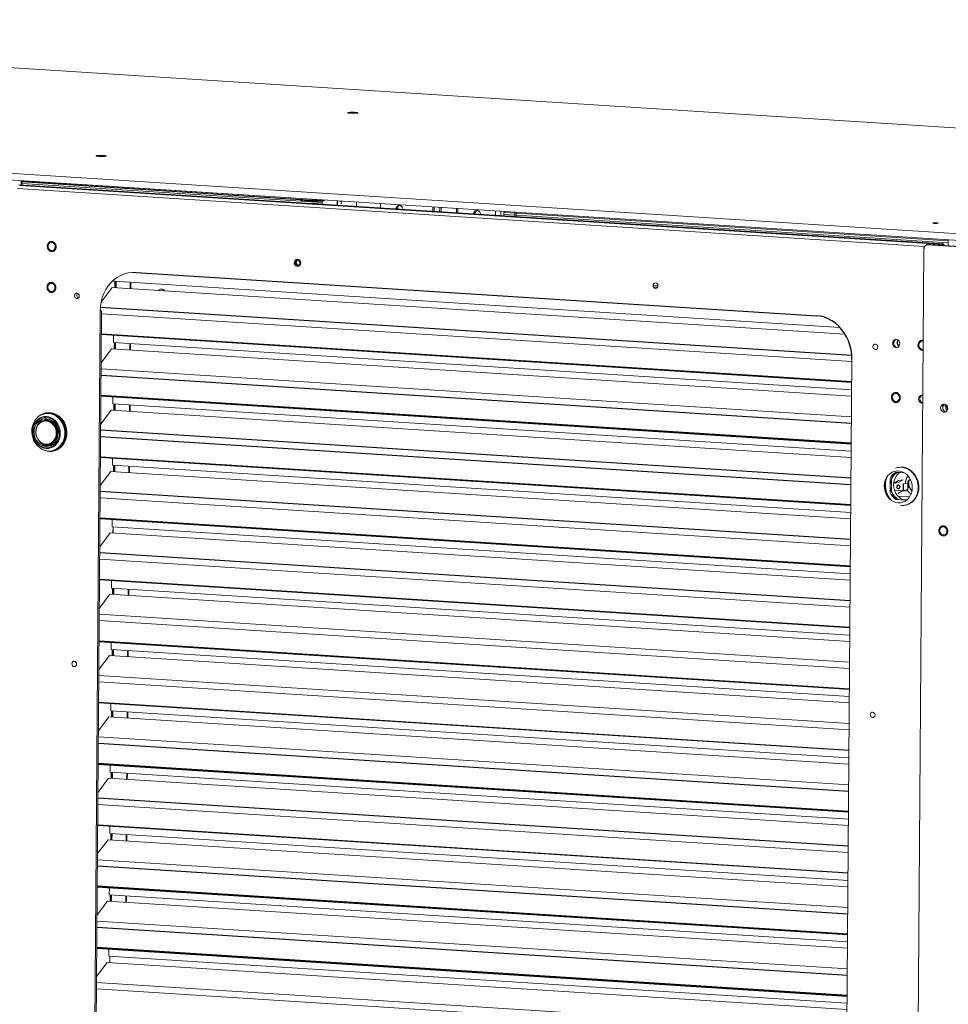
# Model space of a CAD drawing. Header units: millimetres. Extents: x -1472 to 1442, y -78 to 2620.
# Tile 65 of 102: x -140 to 538, y 880 to 1599. Entities that reach past the tile are written whole.
import ezdxf

# ---------------------------------------------------------------- set-up
doc = ezdxf.new("R2010")
doc.units = ezdxf.units.MM

msp = doc.modelspace()

# ---------------------------------------------------------------- linework, layer by layer
at = {"color": 144, "linetype": 'Continuous', "lineweight": 18}
for p, q in [((720.13, 1508.39), (-695.88, 1598.72)), ((-1079.48, 1546.02), (773.32, 1427.83)), ((-1079.51, 1541.28), (773.28, 1423.09)), ((-139.19, 1478.01), (-139.17, 1481.29)), ((-138.57, 1477.97), (-138.55, 1481.25)), ((-138.55, 1481.22), (65.37, 1468.21)), ((-141.71, 1475.45), (520.68, 1433.19)), ((534.78, 1435.01), (-140.86, 1478.11)), ((534.21, 1434.68), (-140.21, 1477.7)), ((-138.56, 1479.16), (80.82, 1465.17)), ((65.14, 1467.65), (65.13, 1466.99)), ((80.53, 1467.25), (80.83, 1467.23)), ((80.81, 1463.97), (80.83, 1466.35)), ((80.83, 1467.02), (80.83, 1467.26)), ((82.53, 1466.86), (82.53, 1467.15)), ((94.73, 1466.37), (94.71, 1464.28)), ((105.84, 1465.66), (105.81, 1462.38)), ((123.24, 1461.27), (123.27, 1464.55)), ((135.63, 1462.53), (135.3, 1462.05)), ((161.52, 1462.11), (161.5, 1458.83)), ((162.53, 1462.05), (162.5, 1458.76)), ((166.55, 1461.79), (166.52, 1458.51)), ((167.59, 1458.44), (167.62, 1461.72)), ((178.86, 1461.01), (178.83, 1457.72)), ((179.86, 1460.94), (179.84, 1457.66)), ((207.27, 1455.91), (207.3, 1459.19)), ((211.3, 1458.94), (211.27, 1455.65)), ((213.32, 1456.53), (213.34, 1458.08)), ((213.32, 1456.53), (221.45, 1456.01)), ((213.34, 1458.08), (221.46, 1457.56)), ((214.12, 1458.76), (214.12, 1458.03)), ((221.47, 1458.29), (221.45, 1455)), ((222.37, 1458.23), (222.34, 1454.94)), ((222.35, 1455.96), (538.02, 1435.82)), ((222.36, 1457.5), (538.01, 1437.37)), ((538.04, 1434.04), (538, 1438.1)), ((520.22, 1431.54), (510.26, 82.43)), ((523.88, 1434.6), (522.33, 1434.33)), ((522.85, 1434.36), (524.41, 1434.63)), ((522.85, 1434.36), (778.2, 1418.07)), ((523.38, 1434.45), (523.15, 1434.34)), ((524.41, 1434.63), (779.76, 1418.34)), ((534.56, 1434.52), (534.79, 1434.5)), ((61.4, 1421.6), (61.6, 1421.58)), ((61.98, 1420.19), (61.74, 1420.2)), ((-71.44, 1408.78), (-71.45, 1407.8)), ((-80.74, 1392.59), (-72.71, 1403.29)), ((-72.71, 1403.29), (462.63, 1369.13)), ((-71.45, 1407.8), (458.98, 1373.97)), ((-70.73, 1407.76), (-70.76, 1403.16)), ((-70.18, 1407.72), (-70.21, 1403.13)), ((-69.78, 1407.7), (-69.82, 1403.1)), ((-59.44, 1402.44), (-59.41, 1407.04)), ((-58.92, 1407), (-58.95, 1402.41)), ((322.42, 1404.95), (325.88, 1404.73)), ((325.59, 1403.37), (322.69, 1403.56)), ((-90.13, 207.12), (-81.42, 1386.1)), ((-89.12, 207.29), (-80.42, 1386.27)), ((-80.42, 1386.27), (-81.42, 1386.1)), ((-80.43, 1384.08), (467.6, 1349.12)), ((-80.55, 1368.9), (467.49, 1333.94)), ((-71.74, 1368.34), (-71.78, 1363.02)), ((-80.7, 1348.3), (-73.04, 1358.5)), ((-73.04, 1358.5), (467.42, 1324.02)), ((-71.78, 1363.02), (467.45, 1328.62)), ((-71.06, 1362.97), (-71.09, 1358.37)), ((-70.51, 1362.93), (-70.55, 1358.34)), ((-70.11, 1362.91), (-70.15, 1358.31)), ((-59.77, 1357.65), (-59.74, 1362.25)), ((-59.25, 1362.22), (-59.28, 1357.62)), ((500.7, 1362.02), (501.01, 1362)), ((500.86, 1361.55), (501.2, 1361.53)), ((467.62, 1351.07), (458.91, 172.09)), ((467.31, 1308.93), (-80.73, 1343.89)), ((-72.07, 1323.55), (-72.11, 1318.23)), ((-72.11, 1318.23), (467.12, 1283.83)), ((-71.39, 1318.18), (-71.42, 1313.59)), ((-70.84, 1318.15), (-70.88, 1313.55)), ((-70.45, 1318.12), (-70.48, 1313.53)), ((-60.11, 1312.86), (-60.07, 1317.46)), ((-59.58, 1317.43), (-59.61, 1312.83)), ((536.08, 1316.97), (534.19, 1316.65)), ((536.08, 1316.97), (536.17, 1317.77)), ((-120.33, 1311.65), (-120.82, 1311.56)), ((-81.03, 1303.51), (-73.37, 1313.71)), ((-73.37, 1313.71), (467.09, 1279.23)), ((-127.23, 1302.91), (-127.23, 1302.65)), ((-120.53, 1306.54), (-122.18, 1306.26)), ((-119.66, 1305.62), (-119.11, 1306.08)), ((-117.33, 1305.31), (-118.34, 1305.14)), ((-116.44, 1307.69), (-118.08, 1307.79)), ((-116.25, 1307.58), (-117.8, 1307.68)), ((-117.56, 1305.27), (-117.41, 1305.36)), ((-122.55, 1287.97), (-117.92, 1287.68)), ((-122.09, 1288.11), (-122.45, 1288.13)), ((-120.71, 1288.34), (-122.37, 1288.06)), ((-117.69, 1287.76), (-122.37, 1288.06)), ((-121.89, 1288.6), (-121.44, 1288.3)), ((-121.44, 1288.3), (-121.08, 1288.28)), ((-119.15, 1288.52), (-117.49, 1288.8)), ((-116.31, 1289.7), (-116.98, 1289.96)), ((-115.95, 1287.55), (-114.94, 1287.49)), ((-115.9, 1290.85), (-114.88, 1291.02)), ((-114.69, 1291.26), (-115.89, 1290.85)), ((-114.82, 1287.58), (-115.81, 1287.64)), ((-114.94, 1290.96), (-115.12, 1290.98)), ((-118.9, 1283.86), (-118.56, 1283.84)), ((-116.1, 1283.97), (-115.61, 1284.05)), ((466.83, 1244.73), (-81.2, 1279.69)), ((-72.4, 1278.77), (-72.44, 1273.44)), ((-72.44, 1273.44), (466.79, 1239.04)), ((-71.72, 1273.39), (-71.75, 1268.8)), ((-71.17, 1273.36), (-71.21, 1268.76)), ((-70.78, 1273.33), (-70.81, 1268.74)), ((-60.44, 1268.08), (-60.4, 1272.67)), ((-59.91, 1272.64), (-59.94, 1268.04)), ((-81.36, 1258.73), (-73.7, 1268.92)), ((-73.7, 1268.92), (466.76, 1234.44)), ((499.87, 1268.27), (500.57, 1268.39)), ((506, 1267.88), (499.87, 1268.27)), ((499.95, 1268.43), (505.69, 1268.07)), ((501.92, 1271.95), (501.43, 1271.87)), ((495.48, 1253.68), (495.56, 1263.74)), ((496.56, 1263.92), (496.49, 1253.86)), ((501.64, 1262.35), (498.09, 1260.25)), ((501.43, 1260.82), (498.09, 1260.25)), ((504.97, 1262.92), (501.43, 1260.82)), ((504.97, 1262.92), (501.64, 1262.35)), ((505.13, 1259.8), (505.09, 1255.12)), ((505.23, 1259.89), (505.19, 1255)), ((508.49, 1260.37), (505.23, 1259.81)), ((508.45, 1255.72), (508.49, 1260.37)), ((509.12, 1262.67), (509.08, 1256.9)), ((498.7, 1255.25), (504.65, 1254.87)), ((501.23, 1250.93), (509.74, 1250.39)), ((505.19, 1255), (501.47, 1252.8)), ((504.94, 1254.85), (508.65, 1254.62)), ((508.45, 1255.72), (505.19, 1255.16)), ((-81.43, 1249.72), (466.61, 1214.75)), ((507.51, 1247.94), (499.8, 1248.44)), ((500.8, 1248.61), (507.78, 1248.16)), ((503.68, 1244.14), (503.41, 1244.16)), ((506.15, 1244.27), (506.64, 1244.35)), ((-72.73, 1233.98), (-72.77, 1228.65)), ((-81.69, 1213.94), (-74.03, 1224.13)), ((-74.03, 1224.13), (466.43, 1189.66)), ((-72.77, 1228.65), (466.46, 1194.25)), ((-72.05, 1228.61), (-72.08, 1224.01)), ((-72.04, 1224.01), (-72, 1228.6)), ((-81.76, 1204.93), (466.28, 1169.97)), ((-81.87, 1189.75), (466.17, 1154.79)), ((-73.06, 1189.19), (-73.1, 1183.86)), ((-82.02, 1169.15), (-74.36, 1179.35)), ((-74.36, 1179.35), (466.09, 1144.87)), ((-73.1, 1183.86), (466.13, 1149.46)), ((-72.38, 1183.82), (-72.42, 1179.22)), ((-71.83, 1183.78), (-71.87, 1179.19)), ((-71.44, 1183.76), (-71.47, 1179.16)), ((-61.1, 1178.5), (-61.06, 1183.1)), ((-60.57, 1183.06), (-60.6, 1178.47)), ((465.98, 1129.77), (-82.05, 1164.74)), ((-82.09, 1160.14), (465.95, 1125.18)), ((465.84, 1110.37), (-82.2, 1145.33)), ((-73.39, 1144.4), (-73.43, 1139.08)), ((-73.43, 1139.08), (465.8, 1104.68)), ((-72.71, 1139.03), (-72.75, 1134.43)), ((-72.17, 1138.99), (-72.2, 1134.4)), ((-71.77, 1138.97), (-71.8, 1134.37)), ((-61.43, 1133.71), (-61.39, 1138.31)), ((-60.9, 1138.28), (-60.93, 1133.68)), ((-82.35, 1124.36), (-74.69, 1134.56)), ((-74.69, 1134.56), (465.76, 1100.08)), ((-82.42, 1115.35), (465.62, 1080.39)), ((465.65, 1084.99), (-82.38, 1119.95)), ((465.51, 1065.58), (-82.53, 1100.54)), ((-82.53, 1100.18), (465.51, 1065.22)), ((-73.73, 1099.61), (-73.76, 1094.29)), ((-73.76, 1094.29), (465.47, 1059.89)), ((-73.04, 1094.24), (-73.08, 1089.65)), ((-72.5, 1094.21), (-72.53, 1089.61)), ((-72.1, 1094.18), (-72.13, 1089.58)), ((-61.76, 1088.92), (-61.73, 1093.52)), ((-61.23, 1093.49), (-61.27, 1088.89)), ((-82.68, 1079.57), (-75.02, 1089.77)), ((-75.02, 1089.77), (465.43, 1055.29)), ((465.32, 1040.2), (-82.71, 1075.16)), ((-74.06, 1054.83), (-74.1, 1049.5)), ((-74.1, 1049.5), (465.14, 1015.1)), ((-73.37, 1049.45), (-73.41, 1044.86)), ((-72.83, 1049.42), (-72.86, 1044.82)), ((-72.43, 1049.39), (-72.46, 1044.8)), ((-83.01, 1034.79), (-75.35, 1044.98)), ((-75.35, 1044.98), (465.1, 1010.5)), ((-62.09, 1044.14), (-62.06, 1048.73)), ((-61.56, 1048.7), (-61.6, 1044.1)), ((-83.08, 1025.78), (464.96, 990.81)), ((464.85, 976), (-83.19, 1010.96)), ((-83.19, 1010.6), (464.85, 975.64)), ((-74.39, 1010.04), (-74.43, 1004.71)), ((-83.34, 990), (-75.68, 1000.19)), ((-75.68, 1000.19), (464.77, 965.72)), ((-74.43, 1004.71), (464.81, 970.31)), ((-73.7, 1004.66), (-73.74, 1000.07)), ((-73.16, 1004.63), (-73.19, 1000.03)), ((-72.76, 1004.6), (-72.79, 1000.01)), ((-62.42, 999.35), (-62.39, 1003.94)), ((-61.89, 1003.91), (-61.93, 999.32)), ((464.66, 950.62), (-83.38, 985.58)), ((-74.72, 965.25), (-74.76, 959.92)), ((-74.76, 959.92), (464.48, 925.52)), ((-74.04, 959.88), (-74.07, 955.28)), ((-73.49, 959.84), (-73.52, 955.25)), ((-73.09, 959.82), (-73.12, 955.22)), ((-62.75, 954.56), (-62.72, 959.15)), ((-62.22, 959.12), (-62.26, 954.53)), ((-83.67, 945.21), (-76.01, 955.41)), ((-76.01, 955.41), (464.44, 920.93)), ((464.33, 905.83), (-83.71, 940.8)), ((-75.05, 920.46), (-75.09, 915.13)), ((-75.09, 915.13), (464.14, 880.74)), ((-74.37, 915.09), (-74.4, 910.49)), ((-74.35, 910.49), (-74.32, 915.09)), ((-84.01, 900.42), (-76.35, 910.62)), ((-76.35, 910.62), (464.11, 876.14)), ((-84.07, 891.41), (463.97, 856.45)), ((464, 861.05), (-84.04, 896.01))]:
    msp.add_line(p, q, dxfattribs=at)
at = {"color": 7, "linetype": 'Continuous', "lineweight": 25}
for p, q in [((-138.55, 1480.52), (65.13, 1467.53)), ((65.39, 1468.24), (65.22, 1467.96)), ((66.47, 1467.44), (66.48, 1467.44)), ((73.79, 1466.98), (77.19, 1466.76)), ((91.88, 1463.27), (91.9, 1466.55)), ((-55.06, 1414.28), (441.69, 1382.59)), ((467.53, 1353.72), (-81.3, 1388.73)), ((467.49, 1334.31), (-80.54, 1369.27)), ((-80.76, 1339.29), (467.27, 1304.33)), ((-80.88, 1324.12), (467.16, 1289.16)), ((467.16, 1289.52), (-80.87, 1324.48)), ((-121, 1311.53), (-121.56, 1311.43)), ((-118.7, 1307.01), (-121.97, 1306.45)), ((-116.06, 1307.46), (-117.03, 1307.29)), ((-81.1, 1294.5), (466.94, 1259.54)), ((466.98, 1264.14), (-81.06, 1299.1)), ((-118.88, 1288.41), (-115.61, 1288.97)), ((-113.94, 1289.26), (-112.98, 1289.42)), ((-116.84, 1283.85), (-116.28, 1283.94)), ((-81.21, 1279.33), (466.83, 1244.37)), ((466.64, 1219.35), (-81.39, 1254.31)), ((505.09, 1255.13), (501.55, 1253.04)), ((466.5, 1199.94), (-81.54, 1234.9)), ((-81.54, 1234.54), (466.5, 1199.58)), ((466.31, 1174.56), (-81.72, 1209.52)), ((466.17, 1155.15), (-81.87, 1190.12)), ((-82.2, 1144.96), (465.84, 1110)), ((-82.75, 1070.56), (465.29, 1035.6)), ((465.18, 1020.79), (-82.86, 1055.75)), ((-82.86, 1055.39), (465.18, 1020.43)), ((464.99, 995.41), (-83.05, 1030.37)), ((-83.41, 980.99), (464.63, 946.03)), ((464.52, 931.21), (-83.52, 966.18)), ((-83.52, 965.81), (464.51, 930.85)), ((-83.74, 936.2), (464.3, 901.24)), ((464.19, 886.43), (-83.85, 921.39)), ((-83.85, 921.02), (464.18, 886.06))]:
    msp.add_line(p, q, dxfattribs=at)
at = {"color": 144, "linetype": 'Continuous', "lineweight": 18, "flags": 128}
for points in [[(104.6, 1531.01), (105.4, 1530.94), (105.93, 1530.85), (106.13, 1530.74), (105.96, 1530.64), (105.45, 1530.55), (104.66, 1530.49), (103.68, 1530.46), (102.64, 1530.47), (101.66, 1530.51), (100.85, 1530.58), (100.32, 1530.68), (100.13, 1530.78), (100.3, 1530.88), (100.81, 1530.97), (101.6, 1531.03), (102.57, 1531.06), (103.62, 1531.06), (104.6, 1531.01)], [(-79.28, 1499.55), (-78.48, 1499.48), (-77.95, 1499.38), (-77.75, 1499.28), (-77.92, 1499.18), (-78.43, 1499.09), (-79.22, 1499.03), (-80.2, 1499), (-81.24, 1499), (-82.22, 1499.05), (-83.03, 1499.12), (-83.56, 1499.21), (-83.75, 1499.32), (-83.58, 1499.42), (-83.07, 1499.51), (-82.28, 1499.57), (-81.31, 1499.6), (-80.27, 1499.59), (-79.28, 1499.55)], [(82.53, 1466.86), (82.42, 1466.72), (81.97, 1466.56), (81.19, 1466.4), (80.1, 1466.27), (78.76, 1466.17), (77.21, 1466.1), (75.53, 1466.06), (73.78, 1466.05), (72.03, 1466.08), (70.35, 1466.15), (68.82, 1466.25), (67.49, 1466.37), (66.42, 1466.52), (65.65, 1466.69), (65.22, 1466.86), (65.13, 1466.99)], [(81.88, 1467.2), (81.19, 1467.07), (80.11, 1466.94), (78.76, 1466.83), (77.22, 1466.76), (75.54, 1466.72), (73.78, 1466.72), (72.03, 1466.75), (70.36, 1466.81), (68.82, 1466.91), (67.5, 1467.04), (66.43, 1467.19), (65.66, 1467.35), (65.23, 1467.53), (65.15, 1467.7), (65.27, 1467.8)], [(80.71, 1467.27), (80.06, 1467.2), (78.73, 1467.09), (77.19, 1467.02), (75.53, 1466.98), (73.79, 1466.98), (72.05, 1467.01), (70.39, 1467.07), (68.87, 1467.17), (67.55, 1467.3), (66.49, 1467.44), (65.73, 1467.61), (65.3, 1467.78), (65.22, 1467.95), (65.22, 1467.96)], [(65.79, 1467.32), (66.04, 1467.37), (66.47, 1467.44)], [(93.94, 1465.69), (93.88, 1465.71), (93.82, 1465.77), (93.78, 1465.88), (93.77, 1466.01), (93.79, 1466.15), (93.82, 1466.27), (93.88, 1466.35), (93.95, 1466.39)], [(134.58, 1460.54), (134.73, 1461.29), (135.19, 1462.16), (135.9, 1462.78), (136.75, 1463.08), (137.66, 1463.02), (138.51, 1462.61), (139.2, 1461.9), (139.65, 1460.97), (139.79, 1460.21)], [(196.44, 1456.6), (196.29, 1457.36), (195.85, 1458.29), (195.16, 1459), (194.31, 1459.41), (193.4, 1459.46), (192.54, 1459.16), (191.84, 1458.54), (191.38, 1457.67), (191.23, 1456.93)], [(213.36, 1455.52), (213.35, 1455.68), (213.32, 1456.53)], [(527.62, 1450.06), (528.36, 1450.03), (529.14, 1450.04), (529.84, 1450.07), (530.34, 1450.12), (530.59, 1450.19), (530.53, 1450.27), (530.17, 1450.34), (529.58, 1450.4), (528.84, 1450.43), (528.06, 1450.43), (527.37, 1450.4), (526.86, 1450.34), (526.61, 1450.27), (526.67, 1450.19), (527.03, 1450.12), (527.62, 1450.06)], [(-114.21, 1432.98), (-114.36, 1434.01), (-114.81, 1434.94), (-115.5, 1435.65), (-116.35, 1436.06), (-117.26, 1436.12), (-118.11, 1435.82), (-118.81, 1435.2), (-119.27, 1434.33), (-119.44, 1433.32), (-119.29, 1432.29), (-118.84, 1431.36), (-118.15, 1430.65), (-117.3, 1430.24), (-116.39, 1430.18), (-115.54, 1430.48), (-114.84, 1431.1), (-114.38, 1431.97), (-114.21, 1432.98)], [(524.41, 1434.63), (523.9, 1434.6), (523.88, 1434.6)], [(533.42, 1434.05), (533.69, 1434.44), (534.09, 1434.67), (534.48, 1434.58), (534.81, 1434.18), (534.92, 1433.96)], [(60.96, 1421.36), (61.09, 1422.12), (61.48, 1422.74), (62.05, 1423.13), (62.71, 1423.24), (63.38, 1423.05), (63.94, 1422.58), (64.32, 1421.91), (64.44, 1421.14), (64.3, 1420.39), (63.92, 1419.77), (63.35, 1419.37), (62.68, 1419.26), (62.02, 1419.46), (61.46, 1419.92), (61.08, 1420.59), (60.96, 1421.36)], [(63.25, 1419.33), (63.21, 1419.33), (62.54, 1419.49), (61.96, 1419.92), (61.55, 1420.57), (61.39, 1421.33), (61.49, 1422.09), (61.85, 1422.74), (62.39, 1423.17), (62.58, 1423.24)], [(63.14, 1423.15), (62.72, 1423.03), (62.23, 1422.64), (61.91, 1422.06), (61.82, 1421.37), (61.97, 1420.69), (62.33, 1420.1), (62.85, 1419.71), (63.46, 1419.57), (63.75, 1419.61)], [(62.74, 1419.81), (62.38, 1420.11), (62.01, 1420.69)], [(-55.06, 1414.28), (-57.99, 1414.28), (-60.88, 1413.9), (-63.71, 1413.15), (-66.42, 1412.05), (-69, 1410.59), (-71.41, 1408.81), (-73.61, 1406.72), (-75.58, 1404.34), (-77.3, 1401.72), (-78.74, 1398.88), (-79.88, 1395.86), (-80.72, 1392.7), (-81.24, 1389.43), (-81.42, 1386.1)], [(-114.43, 1403.13), (-114.58, 1404.17), (-115.03, 1405.09), (-115.72, 1405.8), (-116.57, 1406.21), (-117.48, 1406.27), (-118.33, 1405.97), (-119.03, 1405.35), (-119.49, 1404.48), (-119.66, 1403.47), (-119.51, 1402.44), (-119.06, 1401.51), (-118.37, 1400.8), (-117.52, 1400.39), (-116.61, 1400.33), (-115.76, 1400.63), (-115.06, 1401.26), (-114.6, 1402.12), (-114.43, 1403.13)], [(322.41, 1404.68), (322.54, 1405.44), (322.93, 1406.06), (323.49, 1406.45), (324.16, 1406.56), (324.83, 1406.37), (325.39, 1405.9), (325.76, 1405.23), (325.89, 1404.46), (325.75, 1403.71), (325.37, 1403.09), (324.8, 1402.69), (324.13, 1402.58), (323.47, 1402.78), (322.91, 1403.24), (322.53, 1403.91), (322.41, 1404.68)], [(-100.13, 1397.25), (-99.99, 1398), (-99.61, 1398.62), (-99.04, 1399.02), (-98.38, 1399.13), (-97.71, 1398.93), (-97.15, 1398.47), (-96.77, 1397.8), (-96.65, 1397.03), (-96.79, 1396.27), (-97.17, 1395.65), (-97.74, 1395.26), (-98.41, 1395.15), (-99.07, 1395.34), (-99.63, 1395.81), (-100.01, 1396.48), (-100.13, 1397.25)], [(482.99, 1360.05), (483.13, 1360.8), (483.51, 1361.42), (484.08, 1361.82), (484.75, 1361.93), (485.41, 1361.73), (485.97, 1361.27), (486.35, 1360.6), (486.47, 1359.83), (486.34, 1359.07), (485.95, 1358.45), (485.38, 1358.06), (484.72, 1357.95), (484.05, 1358.14), (483.49, 1358.61), (483.11, 1359.28), (482.99, 1360.05)], [(502.62, 1362.12), (502.47, 1363.15), (502.02, 1364.08), (501.33, 1364.79), (500.48, 1365.2), (499.57, 1365.25), (498.72, 1364.95), (498.02, 1364.33), (497.56, 1363.46), (497.39, 1362.45), (497.54, 1361.42), (497.99, 1360.5), (498.68, 1359.78), (499.53, 1359.38), (500.44, 1359.32), (501.29, 1359.62), (502, 1360.24), (502.46, 1361.11), (502.62, 1362.12)], [(519.72, 1363.96), (519.66, 1363.97), (518.75, 1364.03), (517.89, 1363.73), (517.19, 1363.11), (516.73, 1362.24), (516.57, 1361.23), (516.72, 1360.2), (517.16, 1359.27), (517.85, 1358.56), (518.7, 1358.15), (519.61, 1358.09), (519.68, 1358.1)], [(502.33, 1322.76), (502.18, 1323.79), (501.73, 1324.72), (501.04, 1325.43), (500.19, 1325.84), (499.28, 1325.9), (498.43, 1325.6), (497.73, 1324.97), (497.27, 1324.11), (497.1, 1323.1), (497.25, 1322.06), (497.7, 1321.14), (498.39, 1320.43), (499.24, 1320.02), (500.15, 1319.96), (501, 1320.26), (501.7, 1320.88), (502.17, 1321.75), (502.33, 1322.76)], [(519.43, 1324.6), (519.36, 1324.62), (518.46, 1324.67), (517.6, 1324.37), (516.9, 1323.75), (516.44, 1322.88), (516.27, 1321.87), (516.42, 1320.84), (516.87, 1319.91), (517.56, 1319.2), (518.41, 1318.79), (519.32, 1318.74), (519.39, 1318.75)], [(537.67, 1314.96), (537.52, 1315.99), (537.07, 1316.92), (536.38, 1317.63), (535.53, 1318.04), (534.62, 1318.1), (533.76, 1317.8), (533.06, 1317.18), (532.6, 1316.31), (532.44, 1315.3), (532.59, 1314.27), (533.04, 1313.34), (533.73, 1312.63), (534.58, 1312.22), (535.48, 1312.16), (536.34, 1312.46), (537.04, 1313.08), (537.5, 1313.95), (537.67, 1314.96)], [(533.74, 1316.57), (533.92, 1317.69), (534.01, 1317.93)], [(-119.19, 1311.36), (-121.13, 1311.31), (-123.01, 1310.9), (-124.8, 1310.14), (-126.44, 1309.07), (-127.9, 1307.69), (-129.14, 1306.06), (-130.12, 1304.21), (-130.83, 1302.18), (-131.23, 1300.04), (-131.32, 1297.84), (-131.11, 1295.63), (-130.58, 1293.47), (-129.77, 1291.42), (-128.68, 1289.53), (-127.35, 1287.85), (-125.81, 1286.42), (-124.11, 1285.28), (-122.27, 1284.47), (-120.36, 1283.99), (-118.43, 1283.87), (-116.51, 1284.1), (-114.67, 1284.68), (-112.95, 1285.6), (-111.39, 1286.83), (-110.04, 1288.34), (-108.92, 1290.09), (-108.08, 1292.03), (-107.52, 1294.12), (-107.27, 1296.3), (-107.34, 1298.52), (-107.71, 1300.71), (-108.38, 1302.82), (-109.33, 1304.8), (-110.55, 1306.59), (-111.98, 1308.14), (-113.61, 1309.43), (-115.39, 1310.41), (-117.26, 1311.06), (-119.19, 1311.36)], [(-120.68, 1309.02), (-118.91, 1308.73), (-117.19, 1308.1), (-115.59, 1307.13), (-114.14, 1305.88), (-112.89, 1304.36), (-111.89, 1302.63), (-111.15, 1300.74), (-110.7, 1298.75), (-110.56, 1296.72), (-110.73, 1294.71), (-111.21, 1292.77), (-111.97, 1290.98), (-113, 1289.38), (-114.27, 1288.03), (-115.74, 1286.96), (-117.36, 1286.2), (-119.08, 1285.79), (-120.85, 1285.72), (-122.62, 1286.01), (-124.34, 1286.65), (-125.94, 1287.61), (-127.39, 1288.87), (-128.64, 1290.38), (-129.65, 1292.11), (-130.38, 1294), (-130.83, 1295.99), (-130.97, 1298.02), (-130.8, 1300.03), (-130.33, 1301.97), (-129.56, 1303.76), (-128.53, 1305.36), (-127.26, 1306.71), (-125.79, 1307.79), (-124.18, 1308.54), (-122.45, 1308.96), (-120.68, 1309.02)], [(-120.83, 1308.42), (-122.56, 1308.36), (-124.25, 1307.94), (-125.82, 1307.17), (-127.24, 1306.1), (-128.45, 1304.74), (-129.42, 1303.14), (-130.12, 1301.36), (-130.52, 1299.45), (-130.61, 1297.47), (-130.39, 1295.48), (-129.87, 1293.56), (-129.06, 1291.76), (-127.98, 1290.14), (-126.68, 1288.75), (-125.2, 1287.63), (-123.57, 1286.83), (-121.86, 1286.37), (-120.12, 1286.26), (-118.41, 1286.5), (-116.78, 1287.1), (-115.27, 1288.02), (-113.95, 1289.24), (-112.86, 1290.73), (-112.02, 1292.42), (-111.47, 1294.28), (-111.22, 1296.23), (-111.28, 1298.22), (-111.66, 1300.18), (-112.33, 1302.05), (-113.27, 1303.77), (-114.47, 1305.28), (-115.86, 1306.54), (-117.43, 1307.5), (-119.1, 1308.14), (-120.83, 1308.42)], [(-118.92, 1311.59), (-116.96, 1311.28), (-115.06, 1310.63), (-113.26, 1309.63), (-111.61, 1308.33), (-110.15, 1306.75), (-108.93, 1304.94), (-107.96, 1302.93), (-107.28, 1300.8), (-106.9, 1298.58), (-106.84, 1296.33), (-107.09, 1294.12), (-107.65, 1292.01), (-108.51, 1290.04), (-109.64, 1288.26), (-111.01, 1286.74), (-112.59, 1285.49), (-114.33, 1284.56), (-116.2, 1283.97), (-118.14, 1283.73), (-120.1, 1283.86), (-122.04, 1284.34), (-123.85, 1285.14)], [(-123.5, 1310.73), (-123.15, 1310.88), (-121.28, 1311.48)], [(-121, 1311.53), (-119.34, 1311.71), (-117.38, 1311.59), (-115.44, 1311.1), (-113.58, 1310.27), (-111.85, 1309.12), (-110.29, 1307.68), (-108.94, 1305.97), (-107.84, 1304.06), (-107.02, 1301.98), (-106.49, 1299.79), (-106.27, 1297.55), (-106.36, 1295.31), (-106.77, 1293.14), (-107.48, 1291.09), (-108.48, 1289.21), (-109.73, 1287.56), (-111.21, 1286.16), (-112.88, 1285.07), (-114.69, 1284.31), (-116.28, 1283.94)], [(-115.61, 1284.05), (-114.2, 1284.39), (-112.39, 1285.15), (-110.72, 1286.25), (-109.24, 1287.64), (-107.99, 1289.3), (-106.99, 1291.17), (-106.28, 1293.23), (-105.87, 1295.4), (-105.77, 1297.63), (-106, 1299.87), (-106.53, 1302.06), (-107.35, 1304.14), (-108.45, 1306.06), (-109.8, 1307.76), (-111.36, 1309.21), (-113.09, 1310.36), (-114.95, 1311.19), (-116.89, 1311.67), (-118.85, 1311.8), (-120.33, 1311.65)], [(-112.07, 1296.78), (-112.24, 1294.88), (-112.73, 1293.07), (-113.51, 1291.41), (-114.56, 1289.97), (-115.84, 1288.79), (-117.31, 1287.93), (-118.9, 1287.4), (-120.57, 1287.23), (-122.24, 1287.43), (-123.88, 1287.99), (-125.4, 1288.88), (-126.76, 1290.08), (-127.91, 1291.55), (-128.81, 1293.22), (-129.42, 1295.04), (-129.72, 1296.95), (-129.71, 1298.87), (-129.38, 1300.73), (-128.74, 1302.47), (-127.82, 1304.03), (-126.65, 1305.35), (-125.27, 1306.37), (-123.73, 1307.07), (-122.1, 1307.42), (-120.42, 1307.41), (-118.75, 1307.03), (-117.17, 1306.3), (-115.72, 1305.24), (-114.46, 1303.91), (-113.43, 1302.33), (-112.67, 1300.58), (-112.21, 1298.7), (-112.07, 1296.78)], [(-112.82, 1296.89), (-113, 1295.1), (-113.49, 1293.4), (-114.27, 1291.86), (-115.31, 1290.55), (-116.57, 1289.52), (-118, 1288.82), (-119.54, 1288.46), (-121.13, 1288.47), (-122.7, 1288.84), (-124.18, 1289.57), (-125.52, 1290.61), (-126.66, 1291.93), (-127.56, 1293.48), (-128.17, 1295.18), (-128.48, 1296.98), (-128.46, 1298.79), (-128.13, 1300.55), (-127.49, 1302.17), (-126.58, 1303.6), (-125.42, 1304.77), (-124.06, 1305.65), (-122.57, 1306.18), (-121, 1306.36), (-119.41, 1306.16), (-117.88, 1305.61), (-116.46, 1304.72), (-115.22, 1303.53), (-114.19, 1302.09), (-113.43, 1300.46), (-112.97, 1298.7), (-112.82, 1296.89)], [(-113.5, 1296.87), (-113.65, 1298.64), (-114.12, 1300.35), (-114.88, 1301.93), (-115.91, 1303.31), (-117.15, 1304.43), (-118.56, 1305.24), (-120.08, 1305.71), (-121.62, 1305.81), (-123.14, 1305.53), (-124.56, 1304.91), (-125.82, 1303.95), (-126.87, 1302.7), (-127.65, 1301.22), (-128.15, 1299.57), (-128.32, 1297.82), (-128.17, 1296.05), (-127.7, 1294.34), (-126.94, 1292.76), (-125.92, 1291.38), (-124.67, 1290.26), (-123.26, 1289.45), (-121.75, 1288.98), (-120.2, 1288.89), (-118.68, 1289.16), (-117.26, 1289.79), (-116, 1290.74), (-114.96, 1291.99), (-114.17, 1293.47), (-113.68, 1295.13), (-113.5, 1296.87)], [(-112.45, 1296.92), (-112.59, 1298.71), (-113.03, 1300.44), (-113.75, 1302.06), (-114.74, 1303.51), (-115.94, 1304.72), (-117.31, 1305.65), (-118.8, 1306.26), (-120.35, 1306.53), (-121.91, 1306.46), (-123.41, 1306.03), (-124.8, 1305.28), (-125.91, 1304.34)], [(-121.44, 1305.81), (-121.43, 1305.82), (-120.48, 1306.33)], [(-118.33, 1305.14), (-117.28, 1305.17), (-117.07, 1305.15)], [(-123.3, 1289.09), (-122.04, 1288.6), (-120.49, 1288.33), (-118.93, 1288.4), (-117.43, 1288.82), (-116.05, 1289.58), (-114.83, 1290.63), (-113.83, 1291.95), (-113.08, 1293.48), (-112.61, 1295.15), (-112.45, 1296.92)], [(-117.52, 1289.01), (-118.59, 1289.18), (-118.59, 1289.18)], [(-116.56, 1283.9), (-116.6, 1283.89), (-118.56, 1283.84)], [(501.57, 1269.33), (499.79, 1269.26), (498.07, 1268.85), (496.45, 1268.09), (494.99, 1267.02), (493.72, 1265.66), (492.69, 1264.06), (491.92, 1262.27), (491.45, 1260.34), (491.28, 1258.33), (491.42, 1256.29), (491.86, 1254.3), (492.6, 1252.41), (493.61, 1250.69), (494.86, 1249.17), (496.31, 1247.91), (497.91, 1246.95), (499.62, 1246.32), (501.4, 1246.03), (503.17, 1246.09), (504.89, 1246.51), (506.51, 1247.26), (507.97, 1248.33), (509.24, 1249.69), (510.28, 1251.29), (511.04, 1253.08), (511.52, 1255.01), (511.69, 1257.03), (511.55, 1259.06), (511.1, 1261.05), (510.36, 1262.94), (509.35, 1264.67), (508.11, 1266.18), (506.66, 1267.44), (505.05, 1268.4), (503.34, 1269.04), (501.57, 1269.33)], [(502.31, 1268.12), (501.56, 1267.52), (500.33, 1266.21), (499.34, 1264.66), (498.62, 1262.92), (498.18, 1261.05), (498.05, 1259.1), (498.23, 1257.13), (498.71, 1255.22), (499.48, 1253.42), (500.51, 1251.8), (501.77, 1250.39), (503.21, 1249.26), (504.8, 1248.42), (505.02, 1248.34)], [(498.56, 1266.5), (499.89, 1267.67), (500.75, 1268.22)], [(499.52, 1271.36), (500.97, 1271.78), (502.91, 1272.02), (504.87, 1271.89), (506.81, 1271.41), (508.66, 1270.58), (510.39, 1269.43), (511.95, 1267.98), (513.3, 1266.28), (514.4, 1264.36), (515.23, 1262.28), (515.76, 1260.09), (515.98, 1257.85), (515.89, 1255.62), (515.48, 1253.45), (514.77, 1251.4), (513.77, 1249.52), (512.52, 1247.86), (511.03, 1246.47), (509.37, 1245.38), (507.55, 1244.61), (505.64, 1244.2), (503.68, 1244.14), (503.68, 1244.14)], [(500.29, 1271.54), (501.46, 1271.86), (501.67, 1271.91)], [(501.92, 1271.95), (503.4, 1272.1), (505.36, 1271.98), (507.3, 1271.49), (509.15, 1270.66), (510.89, 1269.51), (512.45, 1268.06), (513.79, 1266.36), (514.9, 1264.44), (515.72, 1262.37), (516.25, 1260.18), (516.47, 1257.94), (516.38, 1255.7), (515.97, 1253.53), (515.26, 1251.48), (514.26, 1249.6), (513.01, 1247.94), (511.52, 1246.55), (509.86, 1245.46), (508.04, 1244.7), (506.64, 1244.35)], [(509.08, 1256.9), (508.73, 1257.58), (508.47, 1258.31)], [(537.01, 1225.42), (536.86, 1226.45), (536.41, 1227.38), (535.72, 1228.09), (534.87, 1228.5), (533.96, 1228.56), (533.1, 1228.26), (532.4, 1227.63), (531.94, 1226.76), (531.78, 1225.75), (531.93, 1224.72), (532.37, 1223.8), (533.06, 1223.09), (533.92, 1222.68), (534.82, 1222.62), (535.68, 1222.92), (536.38, 1223.54), (536.84, 1224.41), (537.01, 1225.42)], [(-102.12, 1128.62), (-101.98, 1129.37), (-101.6, 1129.99), (-101.03, 1130.39), (-100.36, 1130.5), (-99.69, 1130.3), (-99.13, 1129.84), (-98.76, 1129.17), (-98.63, 1128.4), (-98.77, 1127.64), (-99.15, 1127.02), (-99.72, 1126.63), (-100.39, 1126.52), (-101.05, 1126.71), (-101.62, 1127.18), (-101.99, 1127.85), (-102.12, 1128.62)], [(481, 1091.42), (481.14, 1092.17), (481.52, 1092.79), (482.09, 1093.19), (482.76, 1093.3), (483.43, 1093.1), (483.99, 1092.64), (484.36, 1091.97), (484.49, 1091.2), (484.35, 1090.44), (483.97, 1089.82), (483.4, 1089.43), (482.73, 1089.32), (482.07, 1089.51), (481.5, 1089.98), (481.13, 1090.65), (481, 1091.42)]]:
    msp.add_lwpolyline(points, dxfattribs=at)
at = {"color": 7, "linetype": 'Continuous', "lineweight": 25, "flags": 128}
for points in [[(467.62, 1351.07), (467.48, 1354.43), (467.01, 1357.76), (466.22, 1361.03), (465.12, 1364.19), (463.73, 1367.21), (462.05, 1370.05), (460.12, 1372.67), (457.95, 1375.04), (455.57, 1377.13), (453.02, 1378.91), (450.32, 1380.36), (447.51, 1381.47), (444.62, 1382.21), (441.69, 1382.59)], [(-121.28, 1311.48), (-121.28, 1311.48), (-123.15, 1310.88), (-123.5, 1310.73)], [(-116.28, 1283.94), (-114.69, 1284.31), (-112.88, 1285.07), (-111.21, 1286.16), (-109.73, 1287.56), (-108.48, 1289.21), (-107.48, 1291.09), (-106.77, 1293.14), (-106.36, 1295.31), (-106.27, 1297.55), (-106.49, 1299.79), (-107.02, 1301.98), (-107.84, 1304.06), (-108.94, 1305.97), (-110.29, 1307.68), (-111.85, 1309.12), (-113.58, 1310.27), (-115.44, 1311.1), (-117.38, 1311.59), (-119.34, 1311.71), (-121, 1311.53)], [(-118.56, 1283.84), (-116.6, 1283.89), (-116.56, 1283.9)], [(502.68, 1257.61), (502.6, 1258.12), (502.35, 1258.58), (501.97, 1258.89), (501.52, 1259.02), (501.07, 1258.95), (500.68, 1258.68), (500.42, 1258.26), (500.33, 1257.76), (500.42, 1257.24), (500.67, 1256.78), (501.05, 1256.47), (501.5, 1256.34), (501.95, 1256.41), (502.33, 1256.68), (502.59, 1257.1), (502.68, 1257.61)]]:
    msp.add_lwpolyline(points, dxfattribs=at)
at = {"color": 144, "linetype": 'Continuous', "lineweight": 18}
for centre, radius, start, end in [((73.43, 1414.28), 50.25, 86.56583, 91.34671), ((76.44, 1455.02), 9.42, 74.23055, 90.02538), ((138.36, 1460.56), 2.79, 114.83881, 182.37697), ((195.01, 1456.95), 2.79, 114.82139, 181.80279), ((536.53, 1434.78), 1.77, 172.27285, 188.8565), ((63.53, 1421.46), 1.97, 115.2799, 205.96935), ((63.51, 1421.22), 1.86, 199.50306, 264.9573), ((63.62, 1421.47), 1.78, 118.0824, 205.77977), ((-96.04, 1397.54), 2.42, 141.76549, 237.65399), ((501.55, 1362.55), 3.36, 126.4171, 253.0423), ((504.02, 1362.97), 3.48, 146.01837, 233.41313), ((504.11, 1362.99), 3.27, 147.12289, 232.29659), ((520.36, 1321.94), 3.12, 118.01984, 250.83331), ((536.82, 1315.67), 2.83, 121.3843, 182.07351), ((537.03, 1315.4), 3.04, 176.92124, 256.34667), ((539.68, 1315.92), 3.58, 153.02946, 226.39002), ((539.78, 1315.94), 3.33, 155.6069, 223.81258), ((543.11, 1316.51), 5.75, 181.07293, 198.34655), ((-119.54, 1300.74), 10.87, 86.70574, 138.93186), ((-114.99, 1298.41), 15.68, 164.45264, 187.82028), ((-117.88, 1299.11), 10.09, 130.01913, 157.85823), ((-117.98, 1299.14), 9.83, 126.44957, 157.03132), ((-114.97, 1298.31), 15.68, 191.60175, 214.96429), ((-117.09, 1297.16), 10.69, 217.39978, 239.28493), ((-117.24, 1297.01), 10.31, 222.76402, 240.16488), ((-116.69, 1297.08), 10.64, 224.25393, 237.23673), ((507.63, 1258.73), 15.57, 153.96327, 225.45621), ((504.5, 1259.77), 9.78, 117.73938, 156.07135), ((507.52, 1258.71), 11.87, 138.9958, 241.27681), ((505.59, 1259.89), 9.88, 122.27552, 155.97862), ((515.62, 1260.42), 8.85, 143.2188, 182.24002), ((507.41, 1258.69), 15.82, 164.50121, 214.91827), ((505.32, 1259.67), 0.235, 112.33816, 144.82899), ((513.34, 1259.87), 5.06, 146.42682, 174.74968), ((515.81, 1260.06), 6.74, 185.29151, 230.22448), ((515.5, 1260.3), 6.44, 148.79231, 173.27942), ((506.12, 1258.04), 11.5, 202.25455, 236.62644), ((507.13, 1258.21), 11.5, 202.25455, 236.62644), ((501.72, 1252.84), 0.255, 126.48472, 189.45351), ((515.46, 1259.73), 8.52, 208.71687, 237.2931)]:
    msp.add_arc(centre, radius, start, end, dxfattribs=at)
at = {"color": 7, "linetype": 'Continuous', "lineweight": 25}
for centre, radius, start, end in [((522.85, 1431.72), 2.64, 89.96406, 183.84666), ((-114.99, 1298.41), 15.68, 164.45264, 187.8203), ((-114.97, 1298.31), 15.68, 191.60174, 214.96429), ((505.27, 1255.17), 0.184, 195.41411, 245.60987)]:
    msp.add_arc(centre, radius, start, end, dxfattribs=at)
at = {"color": 144, "linetype": 'Continuous', "lineweight": 18}
for points, knots in [([(106.4, 1530.91), (106.37, 1530.92), (106.31, 1530.93), (106.2, 1530.94), (106.09, 1530.96), (105.96, 1530.98), (105.83, 1530.99), (105.69, 1531.01), (105.5, 1531.03), (105.25, 1531.05), (104.94, 1531.07), (104.6, 1531.09), (104.12, 1531.11), (103.5, 1531.13), (102.76, 1531.14), (102.06, 1531.13), (101.42, 1531.11), (100.83, 1531.07), (100.31, 1531.03), (99.89, 1530.97), (99.63, 1530.91), (99.51, 1530.86), (99.45, 1530.83), (99.43, 1530.79), (99.45, 1530.75), (99.5, 1530.72), (99.59, 1530.68), (99.7, 1530.65), (99.8, 1530.63), (99.85, 1530.61)], [0, 0, 0, 0, 0.017277, 0.03443, 0.05151, 0.068566, 0.085649, 0.10281, 0.120098, 0.152252, 0.184451, 0.217289, 0.250174, 0.315809, 0.38008, 0.440024, 0.500014, 0.559959, 0.619949, 0.68422, 0.749855, 0.782693, 0.815578, 0.847732, 0.879931, 0.910075, 0.939954, 0.969839, 1, 1, 1, 1]), ([(99.85, 1530.61), (99.89, 1530.61), (99.95, 1530.6), (100.05, 1530.58), (100.17, 1530.56), (100.29, 1530.55), (100.42, 1530.53), (100.56, 1530.51), (100.75, 1530.5), (101, 1530.47), (101.32, 1530.45), (101.66, 1530.43), (102.13, 1530.41), (102.75, 1530.39), (103.49, 1530.39), (104.19, 1530.4), (104.84, 1530.42), (105.43, 1530.45), (105.94, 1530.5), (106.37, 1530.56), (106.62, 1530.61), (106.75, 1530.66), (106.81, 1530.7), (106.82, 1530.74), (106.8, 1530.77), (106.75, 1530.81), (106.67, 1530.84), (106.55, 1530.88), (106.45, 1530.9), (106.4, 1530.91)], [0, 0, 0, 0, 0.017277, 0.03443, 0.05151, 0.068566, 0.085649, 0.10281, 0.120098, 0.152252, 0.184451, 0.217289, 0.250174, 0.315809, 0.38008, 0.440024, 0.500014, 0.559959, 0.619949, 0.68422, 0.749855, 0.782693, 0.815578, 0.847732, 0.879931, 0.910075, 0.939954, 0.969839, 1, 1, 1, 1]), ([(-77.48, 1499.45), (-77.51, 1499.45), (-77.57, 1499.46), (-77.68, 1499.48), (-77.79, 1499.5), (-77.92, 1499.52), (-78.05, 1499.53), (-78.19, 1499.55), (-78.38, 1499.56), (-78.63, 1499.59), (-78.94, 1499.61), (-79.28, 1499.63), (-79.76, 1499.65), (-80.38, 1499.67), (-81.12, 1499.67), (-81.82, 1499.66), (-82.47, 1499.64), (-83.05, 1499.61), (-83.57, 1499.56), (-83.99, 1499.5), (-84.25, 1499.45), (-84.37, 1499.4), (-84.43, 1499.36), (-84.45, 1499.32), (-84.43, 1499.29), (-84.38, 1499.25), (-84.29, 1499.22), (-84.18, 1499.18), (-84.08, 1499.16), (-84.03, 1499.15)], [0, 0, 0, 0, 0.017277, 0.03443, 0.05151, 0.068566, 0.085649, 0.10281, 0.120098, 0.152252, 0.184451, 0.217289, 0.250174, 0.315809, 0.38008, 0.440024, 0.500014, 0.559959, 0.619949, 0.68422, 0.749855, 0.782693, 0.815578, 0.847732, 0.879931, 0.910075, 0.939954, 0.969839, 1, 1, 1, 1]), ([(-84.03, 1499.15), (-84, 1499.15), (-83.93, 1499.13), (-83.83, 1499.12), (-83.71, 1499.1), (-83.59, 1499.08), (-83.46, 1499.07), (-83.32, 1499.05), (-83.13, 1499.03), (-82.88, 1499.01), (-82.56, 1498.99), (-82.22, 1498.97), (-81.75, 1498.95), (-81.13, 1498.93), (-80.39, 1498.92), (-79.69, 1498.93), (-79.04, 1498.96), (-78.45, 1498.99), (-77.94, 1499.03), (-77.51, 1499.09), (-77.26, 1499.15), (-77.13, 1499.2), (-77.08, 1499.23), (-77.06, 1499.27), (-77.08, 1499.31), (-77.13, 1499.34), (-77.21, 1499.38), (-77.33, 1499.41), (-77.43, 1499.43), (-77.48, 1499.45)], [0, 0, 0, 0, 0.017277, 0.03443, 0.05151, 0.068566, 0.085649, 0.10281, 0.120098, 0.152252, 0.184451, 0.217289, 0.250174, 0.315809, 0.38008, 0.440024, 0.500014, 0.559959, 0.619949, 0.68422, 0.749855, 0.782693, 0.815578, 0.847732, 0.879931, 0.910075, 0.939954, 0.969839, 1, 1, 1, 1]), ([(134.9, 1461.98), (134.71, 1461.53), (134.52, 1461.07), (134.58, 1460.57), (134.59, 1460.54)], [0, 0, 0, 0, 0.952839, 1, 1, 1, 1]), ([(135.3, 1462.05), (135.15, 1461.62), (134.97, 1461.13), (134.99, 1460.59), (134.99, 1460.52)], [0, 0, 0, 0, 0.860853, 1, 1, 1, 1]), ([(192.14, 1458.8), (192.04, 1458.61), (191.73, 1458.03), (191.66, 1457.34), (191.62, 1456.87)], [0, 0, 0, 0, 0.332679, 1, 1, 1, 1]), ([(-113.76, 1434.1), (-113.78, 1434.17), (-113.82, 1434.3), (-113.88, 1434.48), (-113.96, 1434.66), (-114.04, 1434.84), (-114.13, 1435.01), (-114.23, 1435.18), (-114.37, 1435.39), (-114.55, 1435.63), (-114.8, 1435.9), (-115.06, 1436.13), (-115.45, 1436.41), (-115.96, 1436.67), (-116.59, 1436.82), (-117.22, 1436.84), (-117.81, 1436.72), (-118.37, 1436.48), (-118.89, 1436.11), (-119.34, 1435.61), (-119.64, 1435.1), (-119.83, 1434.65), (-119.93, 1434.3), (-120, 1433.94), (-120.04, 1433.58), (-120.04, 1433.22), (-120.02, 1432.88), (-119.97, 1432.53), (-119.92, 1432.31), (-119.89, 1432.19)], [0, 0, 0, 0, 0.0172769, 0.0344302, 0.0515097, 0.0685658, 0.085649, 0.1028097, 0.1200975, 0.1522516, 0.1844511, 0.2172894, 0.2501741, 0.3158091, 0.3800802, 0.4400244, 0.5000144, 0.5599587, 0.6199487, 0.6842198, 0.7498548, 0.7826931, 0.8155778, 0.8477318, 0.8799314, 0.9100752, 0.9399544, 0.9698393, 1, 1, 1, 1]), ([(-119.89, 1432.19), (-119.87, 1432.13), (-119.83, 1432), (-119.77, 1431.82), (-119.69, 1431.63), (-119.61, 1431.46), (-119.52, 1431.28), (-119.42, 1431.12), (-119.28, 1430.91), (-119.1, 1430.66), (-118.85, 1430.4), (-118.59, 1430.16), (-118.2, 1429.89), (-117.69, 1429.63), (-117.06, 1429.48), (-116.43, 1429.46), (-115.84, 1429.58), (-115.28, 1429.82), (-114.76, 1430.19), (-114.31, 1430.69), (-114.01, 1431.2), (-113.82, 1431.65), (-113.72, 1432), (-113.65, 1432.36), (-113.61, 1432.72), (-113.61, 1433.08), (-113.63, 1433.42), (-113.68, 1433.77), (-113.73, 1433.99), (-113.76, 1434.1)], [0, 0, 0, 0, 0.017277, 0.03443, 0.05151, 0.068566, 0.085649, 0.10281, 0.120098, 0.152252, 0.184451, 0.217289, 0.250174, 0.315809, 0.38008, 0.440024, 0.500014, 0.559959, 0.619949, 0.68422, 0.749855, 0.782693, 0.815578, 0.847732, 0.879931, 0.910075, 0.939954, 0.969839, 1, 1, 1, 1]), ([(60.6, 1420.24), (60.06, 1421.59), (60.56, 1423.14), (62.88, 1424.25), (64.25, 1423.61), (64.8, 1422.26)], [0, 0, 0, 0, 0.5, 0.5, 1, 1, 1, 1]), ([(60.28, 1421.15), (60.27, 1421.04), (60.27, 1420.71), (60.4, 1420.4), (60.5, 1420.18)], [0, 0, 0, 0, 0.311321, 1, 1, 1, 1]), ([(64.8, 1422.26), (65.06, 1421.61), (65.08, 1420.88), (64.67, 1419.59), (64.24, 1419.07), (63.12, 1418.54), (62.49, 1418.54), (61.33, 1419.08), (60.86, 1419.6), (60.6, 1420.24)], [0, 0, 0, 0, 0.25, 0.25, 0.5, 0.5, 0.75, 0.75, 1, 1, 1, 1]), ([(-114.13, 1404.7), (-114.16, 1404.76), (-114.21, 1404.88), (-114.3, 1405.06), (-114.39, 1405.23), (-114.49, 1405.4), (-114.6, 1405.56), (-114.71, 1405.71), (-114.87, 1405.9), (-115.08, 1406.11), (-115.35, 1406.34), (-115.64, 1406.54), (-116.05, 1406.76), (-116.58, 1406.94), (-117.23, 1407), (-117.84, 1406.93), (-118.42, 1406.72), (-118.94, 1406.4), (-119.41, 1405.95), (-119.8, 1405.39), (-120.04, 1404.84), (-120.17, 1404.36), (-120.23, 1404), (-120.26, 1403.62), (-120.26, 1403.26), (-120.23, 1402.91), (-120.17, 1402.56), (-120.08, 1402.23), (-120, 1402.01), (-119.96, 1401.9)], [0, 0, 0, 0, 0.017277, 0.03443, 0.05151, 0.068566, 0.085649, 0.10281, 0.120098, 0.152252, 0.184451, 0.217289, 0.250174, 0.315809, 0.38008, 0.440024, 0.500014, 0.559959, 0.619949, 0.68422, 0.749855, 0.782693, 0.815578, 0.847732, 0.879931, 0.910075, 0.939954, 0.969839, 1, 1, 1, 1]), ([(-119.96, 1401.9), (-119.93, 1401.84), (-119.88, 1401.72), (-119.8, 1401.54), (-119.7, 1401.37), (-119.6, 1401.21), (-119.49, 1401.05), (-119.38, 1400.89), (-119.22, 1400.71), (-119.01, 1400.49), (-118.74, 1400.26), (-118.45, 1400.07), (-118.04, 1399.85), (-117.51, 1399.67), (-116.86, 1399.6), (-116.25, 1399.68), (-115.67, 1399.88), (-115.15, 1400.2), (-114.68, 1400.65), (-114.29, 1401.21), (-114.05, 1401.77), (-113.92, 1402.24), (-113.86, 1402.61), (-113.83, 1402.98), (-113.83, 1403.34), (-113.86, 1403.7), (-113.92, 1404.04), (-114.01, 1404.38), (-114.09, 1404.59), (-114.13, 1404.7)], [0, 0, 0, 0, 0.017277, 0.03443, 0.05151, 0.068566, 0.085649, 0.10281, 0.120098, 0.152252, 0.184451, 0.217289, 0.250174, 0.315809, 0.38008, 0.440024, 0.500014, 0.559959, 0.619949, 0.68422, 0.749855, 0.782693, 0.815578, 0.847732, 0.879931, 0.910075, 0.939954, 0.969839, 1, 1, 1, 1]), ([(-38.92, 1401.13), (-38.59, 1401.41), (-37.91, 1401.98), (-36.59, 1402.15), (-35.28, 1401.81), (-34.61, 1401.15), (-34.28, 1400.83)], [0, 0, 0, 0, 0.24292, 0.5, 0.75708, 1, 1, 1, 1]), ([(515.96, 1361.27), (516.01, 1361.73), (516.08, 1362.43), (516.49, 1363.26), (516.91, 1363.82), (517.43, 1364.27), (518.18, 1364.65), (518.99, 1364.84), (519.55, 1364.65), (519.72, 1364.59)], [0, 0, 0, 0, 0.216779, 0.333474, 0.452647, 0.571819, 0.688515, 0.905293, 1, 1, 1, 1]), ([(502.93, 1322.72), (502.93, 1322.79), (502.93, 1322.92), (502.92, 1323.12), (502.9, 1323.32), (502.87, 1323.51), (502.83, 1323.71), (502.78, 1323.9), (502.7, 1324.14), (502.59, 1324.44), (502.43, 1324.77), (502.23, 1325.09), (501.94, 1325.48), (501.51, 1325.91), (500.95, 1326.28), (500.35, 1326.52), (499.74, 1326.62), (499.14, 1326.6), (498.54, 1326.43), (497.96, 1326.13), (497.53, 1325.76), (497.23, 1325.41), (497.04, 1325.11), (496.87, 1324.8), (496.73, 1324.48), (496.63, 1324.15), (496.56, 1323.82), (496.51, 1323.48), (496.5, 1323.25), (496.5, 1323.13)], [0, 0, 0, 0, 0.017277, 0.03443, 0.05151, 0.068566, 0.085649, 0.10281, 0.120098, 0.152252, 0.184451, 0.217289, 0.250174, 0.315809, 0.38008, 0.440024, 0.500014, 0.559959, 0.619949, 0.68422, 0.749855, 0.782693, 0.815578, 0.847732, 0.879931, 0.910075, 0.939954, 0.969839, 1, 1, 1, 1]), ([(496.5, 1323.13), (496.5, 1323.07), (496.5, 1322.93), (496.51, 1322.74), (496.54, 1322.54), (496.57, 1322.34), (496.61, 1322.15), (496.66, 1321.96), (496.73, 1321.71), (496.84, 1321.42), (497.01, 1321.09), (497.2, 1320.77), (497.49, 1320.37), (497.92, 1319.95), (498.49, 1319.58), (499.08, 1319.34), (499.69, 1319.24), (500.3, 1319.26), (500.9, 1319.42), (501.47, 1319.72), (501.9, 1320.09), (502.2, 1320.45), (502.4, 1320.74), (502.56, 1321.05), (502.7, 1321.38), (502.8, 1321.71), (502.87, 1322.04), (502.92, 1322.38), (502.93, 1322.61), (502.93, 1322.72)], [0, 0, 0, 0, 0.017277, 0.03443, 0.05151, 0.068566, 0.085649, 0.10281, 0.120098, 0.152252, 0.184451, 0.217289, 0.250174, 0.315809, 0.38008, 0.440024, 0.500014, 0.559959, 0.619949, 0.68422, 0.749855, 0.782693, 0.815578, 0.847732, 0.879931, 0.910075, 0.939954, 0.969839, 1, 1, 1, 1]), ([(536.63, 1317.01), (536.93, 1316.41), (537.32, 1315.62), (537.62, 1314.8), (537.69, 1314.6)], [0, 0, 0, 0, 0.758583, 1, 1, 1, 1]), ([(537.57, 1225.97), (537.56, 1226.03), (537.54, 1226.16), (537.5, 1226.36), (537.45, 1226.55), (537.4, 1226.74), (537.33, 1226.93), (537.25, 1227.11), (537.15, 1227.34), (537, 1227.61), (536.79, 1227.91), (536.56, 1228.19), (536.22, 1228.53), (535.74, 1228.88), (535.13, 1229.15), (534.51, 1229.27), (533.91, 1229.27), (533.31, 1229.13), (532.75, 1228.86), (532.23, 1228.46), (531.86, 1228.01), (531.61, 1227.6), (531.46, 1227.28), (531.34, 1226.93), (531.25, 1226.59), (531.2, 1226.24), (531.17, 1225.9), (531.17, 1225.55), (531.2, 1225.32), (531.21, 1225.21)], [0, 0, 0, 0, 0.017277, 0.03443, 0.05151, 0.068566, 0.085649, 0.10281, 0.120098, 0.152252, 0.184451, 0.217289, 0.250174, 0.315809, 0.38008, 0.440024, 0.500014, 0.559959, 0.619949, 0.68422, 0.749855, 0.782693, 0.815578, 0.847732, 0.879931, 0.910075, 0.939954, 0.969839, 1, 1, 1, 1]), ([(531.21, 1225.21), (531.22, 1225.14), (531.24, 1225.01), (531.28, 1224.82), (531.33, 1224.62), (531.39, 1224.43), (531.45, 1224.25), (531.53, 1224.07), (531.64, 1223.84), (531.79, 1223.56), (531.99, 1223.26), (532.22, 1222.98), (532.57, 1222.64), (533.04, 1222.3), (533.65, 1222.03), (534.27, 1221.9), (534.88, 1221.91), (535.47, 1222.04), (536.03, 1222.31), (536.55, 1222.72), (536.92, 1223.16), (537.17, 1223.57), (537.32, 1223.9), (537.44, 1224.24), (537.53, 1224.58), (537.58, 1224.93), (537.61, 1225.27), (537.61, 1225.62), (537.58, 1225.85), (537.57, 1225.97)], [0, 0, 0, 0, 0.017277, 0.03443, 0.05151, 0.068566, 0.085649, 0.10281, 0.120098, 0.152252, 0.184451, 0.217289, 0.250174, 0.315809, 0.38008, 0.440024, 0.500014, 0.559959, 0.619949, 0.68422, 0.749855, 0.782693, 0.815578, 0.847732, 0.879931, 0.910075, 0.939954, 0.969839, 1, 1, 1, 1])]:
    msp.add_open_spline(points, degree=3, knots=knots, dxfattribs=at)
at = {"color": 7, "linetype": 'Continuous', "lineweight": 25}
msp.add_open_spline([(519.67, 1357.47), (519.5, 1357.43), (518.93, 1357.31), (518.13, 1357.6), (517.38, 1358.08), (516.87, 1358.59), (516.46, 1359.21), (516.06, 1360.09), (516, 1360.8), (515.96, 1361.27)], degree=3, knots=[0, 0, 0, 0, 0.094707, 0.311485, 0.428181, 0.547353, 0.666526, 0.783221, 1, 1, 1, 1], dxfattribs=at)

doc.saveas('drawing.dxf')
